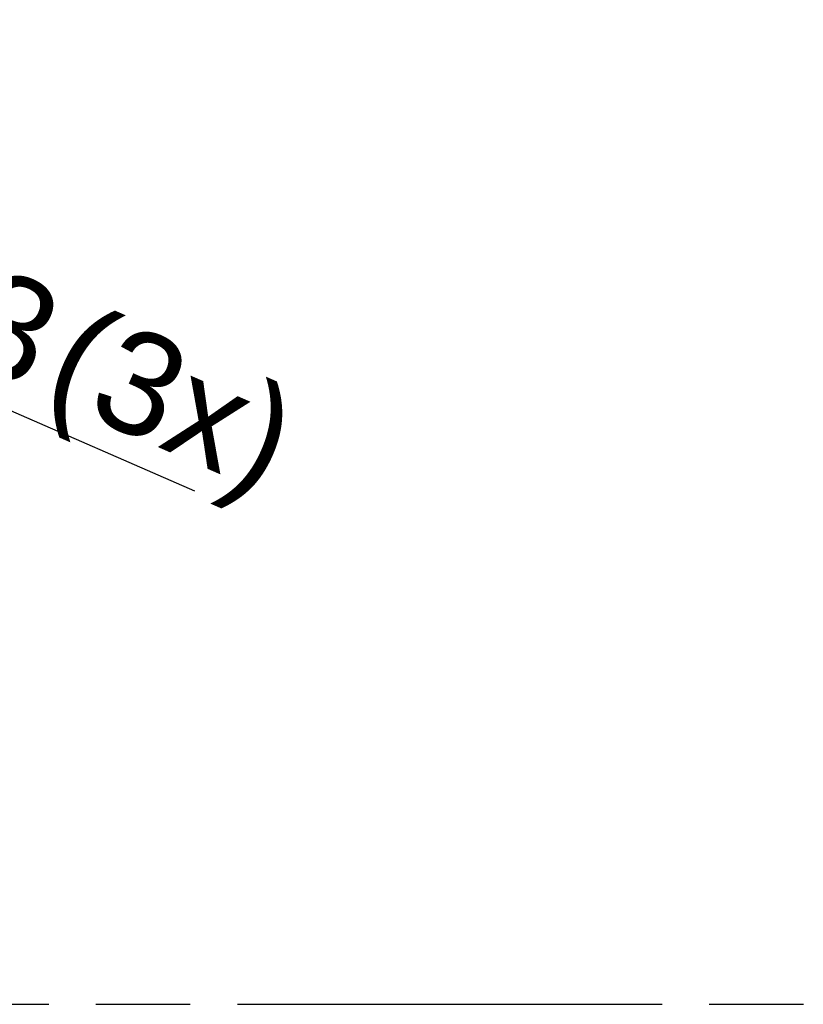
# Model space of a CAD drawing. Header units: millimetres. Extents: x 0 to 210, y 0 to 297.
# Tile 6 of 20: x 108 to 124, y 133 to 153. Entities that reach past the tile are written whole.
import ezdxf

# ---------------------------------------------------------------- set-up
doc = ezdxf.new("R2010")
doc.units = ezdxf.units.MM
doc.header["$LTSCALE"] = 19.36
doc.linetypes.add('PHANTOM', pattern=[0.8, 0.45, -0.05, 0.1, -0.05, 0.1, -0.05])
doc.layers.get('0').update_dxf_attribs({"linetype": 'CONTINUOUS'})
doc.layers.add('DEFAULT_3', color=7, linetype='PHANTOM')
doc.layers.add('Z_DIM_2D', color=7, linetype='CONTINUOUS')
doc.styles.add('TEXTSTYLE_3', font='helveticaneueltw1g-ltcn.otf')
doc.styles.add('TEXTSTYLE_4', font='gdt', dxfattribs={"width": 0.7})
doc.dimstyles.new('DIMSTYLE_5', dxfattribs={"dimtxt": 2.1, "dimasz": 3.5, "dimexe": 1.5, "dimexo": 0, "dimtad": 1, "dimdec": 3, "dimlfac": 2, "dimdsep": 46, "dimtxsty": 'TEXTSTYLE_3', "dimblk": '_FILLED', "dimblk1": '_FILLED', "dimblk2": '_FILLED', "dimcen": 0.09, "dimclrt": 5, "dimadec": 0, "dimazin": 0, "dimtp": 0.1, "dimtm": 0.1, "dimtfac": 1, "dimtdec": 3, "dimtmove": 0, "dimatfit": 2, "dimldrblk": '_FILLED', "dimfxl": 1, "dimtolj": 1, "dimarcsym": 0})

# ---------------------------------------------------------------- blocks, each defined once
blk = doc.blocks.new('_FILLED')
at = {"color": 0, "linetype": 'BYBLOCK'}
blk.add_solid([(0, 0), (-1, 0.125), (-1, -0.125)], dxfattribs=at)
blk = doc.blocks.new('*D8')
at = {"layer": 'Z_DIM_2D', "color": 2, "linetype": 'CONTINUOUS'}
blk.add_line((91.073, 152.022), (111.199, 143.213), dxfattribs=at)
at = {"layer": 'Z_DIM_2D', "color": 2, "linetype": 'CONTINUOUS', "xscale": 3.5, "yscale": 3.5, "zscale": 3.5, "rotation": 156.3621533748}
blk.add_blockref('_FILLED', (91.073, 152.022), dxfattribs=at)
at = {"layer": 'Z_DIM_2D', "color": 5, "linetype": 'CONTINUOUS'}
for s, style, p in [('n', 'TEXTSTYLE_4', (101.486, 148.037)), ('4.3', 'TEXTSTYLE_3', (104.051, 146.914)), (' (3x)', 'TEXTSTYLE_3', (107.282, 145.501))]:
    blk.add_text(s, height=2.1, rotation=-23.6378, dxfattribs=dict(at, style=style)).set_placement(p)

msp = doc.modelspace()

# ---------------------------------------------------------------- linework, layer by layer
at = {"layer": 'DEFAULT_3', "color": 7, "linetype": 'PHANTOM'}
msp.add_line((50.12864, 132.68), (150.12864, 132.68), dxfattribs=at)

# ---------------------------------------------------------------- dimensions: what is measured, and where the dimension line sits
at = {"layer": 'Z_DIM_2D', "color": 2, "linetype": 'CONTINUOUS'}
dim = msp.add_diameter_dim_2p(p1=(91.07337, 152.02156), p2=(89.10376, 152.88361), text='%%c<> (3x)', dimstyle='DIMSTYLE_5', override={"dimpost": '<>'}, dxfattribs=at)
dim.commit()
dim.dimension.update_dxf_attribs({"geometry": '*D8', "text_midpoint": (106.86884, 146.82751), "dimtype": 163})

doc.saveas('drawing.dxf')
